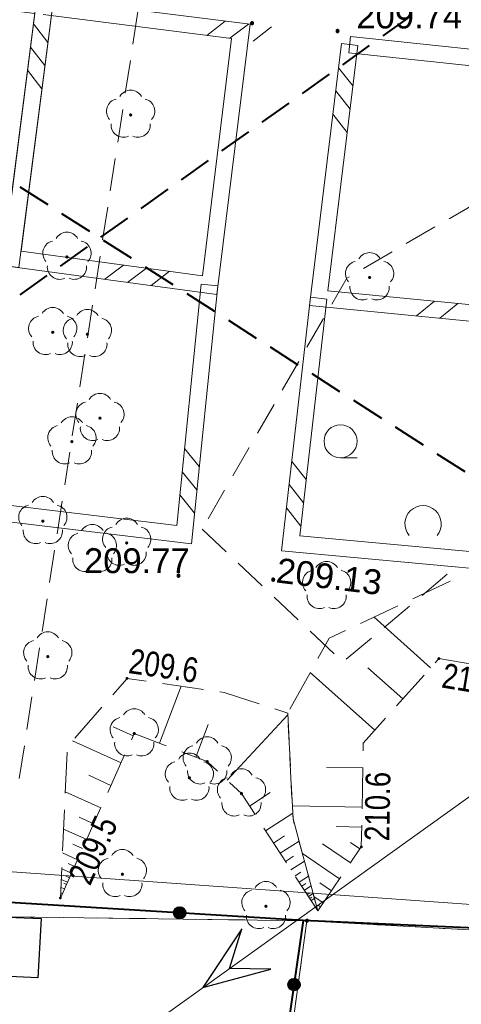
# Model space of a CAD drawing. Header units: metres. Extents: x 7419414 to 7419803, y 5549484 to 5549731.
# Tile 37 of 102: x 7419529 to 7419543, y 5549524 to 5549554. Entities that reach past the tile are written whole.
import ezdxf

# ---------------------------------------------------------------- set-up
doc = ezdxf.new("R2010")
doc.units = ezdxf.units.M
doc.header["$MEASUREMENT"] = 0
doc.layers.get('0').update_dxf_attribs({"color": 250})
for name, color, linetype, lineweight in [('BUBZ01', 250, 'Continuous', 0), ('BUBZ01_1', 250, 'Continuous', 0), ('BUIB12_02', 250, 'Continuous', 0), ('BUUD02_01', 18, 'Continuous', 13), ('EGDE', 7, 'Continuous', 13), ('EGUG', 96, 'Continuous', 13), ('KTOK05_01', 18, 'Continuous', 30), ('LINIE ROZGRANICZAJĄCE MPZP', 212, 'Continuous', 0), ('OBOP02_01', 96, 'Continuous', 13), ('OTRS_O', 7, 'Continuous', 13), ('PTTL04', 250, 'Continuous', 0), ('PTTL05', 18, 'Continuous', 13), ('RTPW01', 250, 'Continuous', 0), ('SUEP', 1, 'Continuous', 13)]:
    doc.layers.add(name, color=color, linetype=linetype, lineweight=lineweight)
doc.styles.add('Arial', font='arial.ttf')

# ---------------------------------------------------------------- blocks, each defined once
blk = doc.blocks.new('OBOP02_01_1')
at = {"layer": 'OBOP02_01', "linetype": 'Continuous', "lineweight": 13}
h = blk.add_hatch(color=96, dxfattribs=at)
edge = h.paths.add_edge_path()
edge.add_arc((0, 0), 0.005, 0, 360)
at = {"layer": 'OBOP02_01', "color": 96, "linetype": 'Continuous', "lineweight": 13}
for centre, start, end in [((0, 0.0375), 30.1471, 149.8529), ((-0.0357, 0.0116), 102.1471, 221.8529), ((0.0357, 0.0116), 318.1471, 77.8529), ((-0.022, -0.0303), 174.1472, 293.8529), ((0.022, -0.0303), 246.1471, 5.8529)]:
    blk.add_arc(centre, 0.0375, start, end, dxfattribs=at)
blk = doc.blocks.new('PTTL04_01')
at = {"layer": 'PTTL04', "color": 250, "linetype": 'Continuous', "lineweight": 13}
blk.add_line((-0.125, 0.075), (-0.075, 0.075), dxfattribs=at)
blk.add_arc((0.125, -0.125), 0.055, 320.4788, 219.5212, dxfattribs=at)
at = {"color": 250, "linetype": 'Continuous', "lineweight": 13}
blk.add_wipeout([(-0.075, 0.125), (-0.0751, 0.1281), (-0.0754, 0.1313), (-0.0759, 0.1344), (-0.0766, 0.1374), (-0.0774, 0.1405), (-0.0785, 0.1434), (-0.0798, 0.1463), (-0.0812, 0.1491), (-0.0828, 0.1518), (-0.0845, 0.1544), (-0.0865, 0.1569), (-0.0886, 0.1592), (-0.0908, 0.1614), (-0.0931, 0.1635), (-0.0956, 0.1655), (-0.0982, 0.1672), (-0.1009, 0.1688), (-0.1037, 0.1702), (-0.1066, 0.1715), (-0.1095, 0.1726), (-0.1126, 0.1734), (-0.1156, 0.1741), (-0.1187, 0.1746), (-0.1219, 0.1749), (-0.125, 0.175), (-0.1281, 0.1749), (-0.1313, 0.1746), (-0.1344, 0.1741), (-0.1374, 0.1734), (-0.1405, 0.1726), (-0.1434, 0.1715), (-0.1463, 0.1702), (-0.1491, 0.1688), (-0.1518, 0.1672), (-0.1544, 0.1655), (-0.1569, 0.1635), (-0.1592, 0.1614), (-0.1614, 0.1592), (-0.1635, 0.1569), (-0.1655, 0.1544), (-0.1672, 0.1518), (-0.1688, 0.1491), (-0.1702, 0.1463), (-0.1715, 0.1434), (-0.1726, 0.1405), (-0.1734, 0.1374), (-0.1741, 0.1344), (-0.1746, 0.1313), (-0.1749, 0.1281), (-0.175, 0.125), (-0.1749, 0.1219), (-0.1746, 0.1187), (-0.1741, 0.1156), (-0.1734, 0.1126), (-0.1726, 0.1095), (-0.1715, 0.1066), (-0.1702, 0.1037), (-0.1688, 0.1009), (-0.1672, 0.0982), (-0.1655, 0.0956), (-0.1635, 0.0931), (-0.1614, 0.0908), (-0.1592, 0.0886), (-0.1569, 0.0865), (-0.1544, 0.0845), (-0.1518, 0.0828), (-0.1491, 0.0812), (-0.1463, 0.0798), (-0.1434, 0.0785), (-0.1405, 0.0774), (-0.1374, 0.0766), (-0.1344, 0.0759), (-0.1313, 0.0754), (-0.1281, 0.0751), (-0.125, 0.075), (-0.1219, 0.0751), (-0.1187, 0.0754), (-0.1156, 0.0759), (-0.1126, 0.0766), (-0.1095, 0.0774), (-0.1066, 0.0785), (-0.1037, 0.0798), (-0.1009, 0.0812), (-0.0982, 0.0828), (-0.0956, 0.0845), (-0.0931, 0.0865), (-0.0908, 0.0886), (-0.0886, 0.0908), (-0.0865, 0.0931), (-0.0845, 0.0956), (-0.0828, 0.0982), (-0.0812, 0.1009), (-0.0798, 0.1037), (-0.0785, 0.1066), (-0.0774, 0.1095), (-0.0766, 0.1126), (-0.0759, 0.1156), (-0.0754, 0.1187)], dxfattribs=at).dxf.layer = 'PTTL04'
at = {"layer": 'PTTL04', "color": 250, "linetype": 'Continuous', "lineweight": 13}
blk.add_circle((-0.125, 0.125), 0.05, dxfattribs=at)
blk = doc.blocks.new('RTPW01_1')
at = {"layer": 'RTPW01', "linetype": 'Continuous', "lineweight": 13}
h = blk.add_hatch(color=250, dxfattribs=at)
edge = h.paths.add_edge_path()
edge.add_arc((0, 0), 0.0045, 0, 360)

msp = doc.modelspace()

# ---------------------------------------------------------------- hatches: boundary and pattern name
at = {"linetype": 'Continuous'}
for points in [[(7419536.53, 5549553.535), (7419536.518, 5549553.537), (7419536.508, 5549553.541), (7419536.498, 5549553.548), (7419536.491, 5549553.558), (7419536.487, 5549553.568), (7419536.485, 5549553.58), (7419536.487, 5549553.592), (7419536.491, 5549553.603), (7419536.498, 5549553.612), (7419536.508, 5549553.619), (7419536.518, 5549553.623), (7419536.53, 5549553.625), (7419536.542, 5549553.623), (7419536.553, 5549553.619), (7419536.562, 5549553.612), (7419536.569, 5549553.603), (7419536.573, 5549553.592), (7419536.575, 5549553.58), (7419536.573, 5549553.568), (7419536.569, 5549553.558), (7419536.562, 5549553.548), (7419536.553, 5549553.541), (7419536.542, 5549553.537)], [(7419539.12, 5549553.295), (7419539.108, 5549553.297), (7419539.098, 5549553.301), (7419539.088, 5549553.308), (7419539.081, 5549553.317), (7419539.077, 5549553.328), (7419539.075, 5549553.34), (7419539.077, 5549553.352), (7419539.081, 5549553.362), (7419539.088, 5549553.372), (7419539.098, 5549553.379), (7419539.108, 5549553.383), (7419539.12, 5549553.385), (7419539.132, 5549553.383), (7419539.143, 5549553.379), (7419539.152, 5549553.372), (7419539.159, 5549553.362), (7419539.163, 5549553.352), (7419539.165, 5549553.34), (7419539.163, 5549553.328), (7419539.159, 5549553.317), (7419539.152, 5549553.308), (7419539.143, 5549553.301), (7419539.132, 5549553.297)], [(7419534.3, 5549536.805), (7419534.288, 5549536.807), (7419534.278, 5549536.811), (7419534.268, 5549536.818), (7419534.261, 5549536.828), (7419534.257, 5549536.838), (7419534.255, 5549536.85), (7419534.257, 5549536.862), (7419534.261, 5549536.873), (7419534.268, 5549536.882), (7419534.278, 5549536.889), (7419534.288, 5549536.893), (7419534.3, 5549536.895), (7419534.312, 5549536.893), (7419534.323, 5549536.889), (7419534.332, 5549536.882), (7419534.339, 5549536.873), (7419534.343, 5549536.862), (7419534.345, 5549536.85), (7419534.343, 5549536.838), (7419534.339, 5549536.828), (7419534.332, 5549536.818), (7419534.323, 5549536.811), (7419534.312, 5549536.807)], [(7419537.17, 5549536.685), (7419537.158, 5549536.687), (7419537.147, 5549536.691), (7419537.138, 5549536.698), (7419537.131, 5549536.708), (7419537.127, 5549536.718), (7419537.125, 5549536.73), (7419537.127, 5549536.742), (7419537.131, 5549536.753), (7419537.138, 5549536.762), (7419537.147, 5549536.769), (7419537.158, 5549536.773), (7419537.17, 5549536.775), (7419537.182, 5549536.773), (7419537.193, 5549536.769), (7419537.202, 5549536.762), (7419537.209, 5549536.753), (7419537.213, 5549536.742), (7419537.215, 5549536.73), (7419537.213, 5549536.718), (7419537.209, 5549536.708), (7419537.202, 5549536.698), (7419537.193, 5549536.691), (7419537.182, 5549536.687)], [(7419538.19, 5549526.355), (7419538.176, 5549526.357), (7419538.164, 5549526.364), (7419538.154, 5549526.374), (7419538.147, 5549526.386), (7419538.145, 5549526.4), (7419538.147, 5549526.414), (7419538.154, 5549526.426), (7419538.164, 5549526.436), (7419538.176, 5549526.443), (7419538.19, 5549526.445), (7419538.204, 5549526.443), (7419538.216, 5549526.436), (7419538.226, 5549526.426), (7419538.233, 5549526.414), (7419538.235, 5549526.4), (7419538.233, 5549526.386), (7419538.226, 5549526.374), (7419538.216, 5549526.364), (7419538.204, 5549526.357)]]:
    msp.add_hatch(color=0, dxfattribs=at).paths.add_polyline_path(points)
at = {"layer": 'KTOK05_01', "linetype": 'Continuous', "lineweight": 40}
h = msp.add_hatch(color=250, dxfattribs=at)
edge = h.paths.add_edge_path()
edge.add_arc((7419534.337, 5549526.64), 0.17, 0, 360)
h = msp.add_hatch(color=250, dxfattribs=at)
edge = h.paths.add_edge_path()
edge.add_arc((7419537.801, 5549524.468), 0.17, 0, 360)

# ---------------------------------------------------------------- linework, layer by layer
at = {"color": 150, "linetype": 'Continuous', "lineweight": 40}
for p, q in [((7419529.495, 5549548.625), (7419530.337, 5549548.086)), ((7419530.758, 5549547.817), (7419531.601, 5549547.278)), ((7419532.022, 5549547.009), (7419532.864, 5549546.47)), ((7419533.286, 5549546.201), (7419534.128, 5549545.662)), ((7419534.549, 5549545.393), (7419535.392, 5549544.854)), ((7419535.813, 5549544.584), (7419536.656, 5549544.046)), ((7419537.077, 5549543.776), (7419537.919, 5549543.238)), ((7419538.341, 5549542.968), (7419539.183, 5549542.43)), ((7419539.604, 5549542.16), (7419540.447, 5549541.621))]:
    msp.add_line(p, q, dxfattribs=at)
at = {"color": 0, "linetype": 'Continuous', "flags": 128}
for points in [[(7419536.485, 5549553.58), (7419536.487, 5549553.568), (7419536.491, 5549553.558), (7419536.498, 5549553.548), (7419536.508, 5549553.541), (7419536.518, 5549553.537), (7419536.53, 5549553.535), (7419536.542, 5549553.537), (7419536.553, 5549553.541), (7419536.562, 5549553.548), (7419536.569, 5549553.558), (7419536.573, 5549553.568), (7419536.575, 5549553.58), (7419536.573, 5549553.592), (7419536.569, 5549553.603), (7419536.562, 5549553.612), (7419536.553, 5549553.619), (7419536.542, 5549553.623), (7419536.53, 5549553.625), (7419536.518, 5549553.623), (7419536.508, 5549553.619), (7419536.498, 5549553.612), (7419536.491, 5549553.603), (7419536.487, 5549553.592), (7419536.485, 5549553.58)], [(7419539.075, 5549553.34), (7419539.077, 5549553.328), (7419539.081, 5549553.317), (7419539.088, 5549553.308), (7419539.098, 5549553.301), (7419539.108, 5549553.297), (7419539.12, 5549553.295), (7419539.132, 5549553.297), (7419539.143, 5549553.301), (7419539.152, 5549553.308), (7419539.159, 5549553.317), (7419539.163, 5549553.328), (7419539.165, 5549553.34), (7419539.163, 5549553.352), (7419539.159, 5549553.362), (7419539.152, 5549553.372), (7419539.143, 5549553.379), (7419539.132, 5549553.383), (7419539.12, 5549553.385), (7419539.108, 5549553.383), (7419539.098, 5549553.379), (7419539.088, 5549553.372), (7419539.081, 5549553.362), (7419539.077, 5549553.352), (7419539.075, 5549553.34)], [(7419534.255, 5549536.85), (7419534.257, 5549536.838), (7419534.261, 5549536.828), (7419534.268, 5549536.818), (7419534.278, 5549536.811), (7419534.288, 5549536.807), (7419534.3, 5549536.805), (7419534.312, 5549536.807), (7419534.323, 5549536.811), (7419534.332, 5549536.818), (7419534.339, 5549536.828), (7419534.343, 5549536.838), (7419534.345, 5549536.85), (7419534.343, 5549536.862), (7419534.339, 5549536.873), (7419534.332, 5549536.882), (7419534.323, 5549536.889), (7419534.312, 5549536.893), (7419534.3, 5549536.895), (7419534.288, 5549536.893), (7419534.278, 5549536.889), (7419534.268, 5549536.882), (7419534.261, 5549536.873), (7419534.257, 5549536.862), (7419534.255, 5549536.85)], [(7419537.125, 5549536.73), (7419537.127, 5549536.718), (7419537.131, 5549536.708), (7419537.138, 5549536.698), (7419537.147, 5549536.691), (7419537.158, 5549536.687), (7419537.17, 5549536.685), (7419537.182, 5549536.687), (7419537.193, 5549536.691), (7419537.202, 5549536.698), (7419537.209, 5549536.708), (7419537.213, 5549536.718), (7419537.215, 5549536.73), (7419537.213, 5549536.742), (7419537.209, 5549536.753), (7419537.202, 5549536.762), (7419537.193, 5549536.769), (7419537.182, 5549536.773), (7419537.17, 5549536.775), (7419537.158, 5549536.773), (7419537.147, 5549536.769), (7419537.138, 5549536.762), (7419537.131, 5549536.753), (7419537.127, 5549536.742), (7419537.125, 5549536.73)], [(7419538.19, 5549526.355), (7419538.204, 5549526.357), (7419538.216, 5549526.364), (7419538.226, 5549526.374), (7419538.233, 5549526.386), (7419538.235, 5549526.4), (7419538.233, 5549526.414), (7419538.226, 5549526.426), (7419538.216, 5549526.436), (7419538.204, 5549526.443), (7419538.19, 5549526.445), (7419538.176, 5549526.443), (7419538.164, 5549526.436), (7419538.154, 5549526.426), (7419538.147, 5549526.414), (7419538.145, 5549526.4), (7419538.147, 5549526.386), (7419538.154, 5549526.374), (7419538.164, 5549526.364), (7419538.176, 5549526.357), (7419538.19, 5549526.355)], [(7419535.848, 5549524.96), (7419536.224, 5549526.152), (7419535.035, 5549524.378), (7419537.097, 5549524.933), (7419535.848, 5549524.96)]]:
    msp.add_lwpolyline(points, close=True, dxfattribs=at)
at = {"layer": 'BUBZ01', "color": 250, "linetype": 'Continuous', "lineweight": 13}
for p, q in [((7419542.529, 5549536.682), (7419541.398, 5549536.149)), ((7419540.946, 5549535.937), (7419539.815, 5549535.404)), ((7419538.285, 5549533.906), (7419537.678, 5549532.813)), ((7419540.909, 5549532.908), (7419541.742, 5549533.839)), ((7419535.057, 5549533.401), (7419533.82, 5549533.582)), ((7419531.977, 5549532.868), (7419531.155, 5549531.927)), ((7419537.628, 5549532.331), (7419537.69, 5549531.082)), ((7419530.923, 5549531.511), (7419530.865, 5549530.263)), ((7419532.156, 5549530.282), (7419532.669, 5549531.422)), ((7419537.739, 5549530.1), (7419537.677, 5549531.349)), ((7419539.862, 5549529.793), (7419539.886, 5549531.043)), ((7419530.843, 5549529.763), (7419530.785, 5549528.515)), ((7419531.438, 5549528.686), (7419531.951, 5549529.826)), ((7419536.891, 5549529.203), (7419537.573, 5549528.155)), ((7419537.94, 5549528.857), (7419538.265, 5549527.65)), ((7419530.72, 5549527.09), (7419531.233, 5549528.23)), ((7419530.762, 5549528.015), (7419530.72, 5549527.09)), ((7419538.52, 5549526.7), (7419538.195, 5549527.907)), ((7419537.846, 5549527.736), (7419538.52, 5549526.7)), ((7419538.52, 5549526.7), (7419539.223, 5549527.733)), ((7419538.395, 5549527.167), (7419538.52, 5549526.7))]:
    msp.add_line(p, q, dxfattribs=at)
at = {"layer": 'BUBZ01', "color": 250, "linetype": 'Continuous', "lineweight": 13, "flags": 128}
for points in [[(7419539.362, 5549535.192), (7419538.87, 5549534.96), (7419538.527, 5549534.343)], [(7419542.075, 5549534.212), (7419542.19, 5549534.34), (7419543.254, 5549534.164)], [(7419533.325, 5549533.654), (7419532.74, 5549533.74), (7419532.307, 5549533.244)], [(7419536.747, 5549532.967), (7419535.68, 5549533.31), (7419535.552, 5549533.329)], [(7419537.652, 5549531.848), (7419537.61, 5549532.69), (7419537.223, 5549532.814)], [(7419539.895, 5549531.543), (7419539.9, 5549531.78), (7419540.575, 5549532.535)], [(7419532.874, 5549531.878), (7419532.96, 5549532.07), (7419533.93, 5549531.697)], [(7419534.397, 5549531.517), (7419535.17, 5549531.22), (7419535.478, 5549530.932)], [(7419535.844, 5549530.591), (7419536.21, 5549530.25), (7419536.619, 5549529.622)], [(7419537.715, 5549530.583), (7419537.77, 5549529.49), (7419537.81, 5549529.34)], [(7419538.066, 5549528.39), (7419537.77, 5549529.49), (7419537.764, 5549529.601)], [(7419539.504, 5549528.147), (7419539.84, 5549528.64), (7419539.852, 5549529.293)]]:
    msp.add_lwpolyline(points, dxfattribs=at)
at = {"layer": 'BUBZ01_1', "color": 250, "linetype": 'Continuous', "lineweight": 13}
for p, q in [((7419540.225, 5549535.597), (7419541.941, 5549534.062)), ((7419538.292, 5549533.919), (7419540.248, 5549532.17)), ((7419540.036, 5549534.063), (7419541.095, 5549533.116)), ((7419534.382, 5549533.5), (7419533.72, 5549531.778)), ((7419537.613, 5549532.632), (7419535.772, 5549530.658)), ((7419535.204, 5549532.339), (7419534.825, 5549531.353)), ((7419532.316, 5549532.278), (7419532.929, 5549532.002)), ((7419531.085, 5549531.847), (7419532.561, 5549531.183)), ((7419538.788, 5549531.053), (7419539.886, 5549531.032)), ((7419531.579, 5549530.805), (7419532.254, 5549530.501)), ((7419530.867, 5549530.305), (7419531.947, 5549529.819)), ((7419537.081, 5549530.285), (7419536.453, 5549529.876)), ((7419537.761, 5549529.664), (7419536.939, 5549529.129)), ((7419537.751, 5549529.877), (7419539.863, 5549529.836)), ((7419531.287, 5549529.542), (7419531.733, 5549529.341)), ((7419530.816, 5549529.179), (7419531.518, 5549528.864)), ((7419539.082, 5549529.253), (7419539.851, 5549529.238)), ((7419537.517, 5549528.973), (7419537.183, 5549528.755)), ((7419537.952, 5549528.813), (7419537.385, 5549528.444)), ((7419539.511, 5549528.775), (7419539.799, 5549528.579)), ((7419530.783, 5549528.456), (7419531.242, 5549528.25)), ((7419531.098, 5549528.724), (7419531.395, 5549528.591)), ((7419538.665, 5549528.73), (7419539.51, 5549528.155)), ((7419537.79, 5549528.353), (7419537.547, 5549528.195)), ((7419538.114, 5549528.209), (7419537.709, 5549527.946)), ((7419538.053, 5549528.437), (7419539.18, 5549527.67)), ((7419530.761, 5549527.974), (7419531.058, 5549527.84)), ((7419530.961, 5549528.13), (7419531.15, 5549528.045)), ((7419538.003, 5549527.871), (7419537.831, 5549527.759)), ((7419530.746, 5549527.653), (7419530.935, 5549527.568)), ((7419530.875, 5549527.759), (7419530.996, 5549527.704)), ((7419538.236, 5549527.756), (7419537.953, 5549527.572)), ((7419530.735, 5549527.411), (7419530.843, 5549527.363)), ((7419530.823, 5549527.536), (7419530.904, 5549527.499)), ((7419538.155, 5549527.526), (7419538.034, 5549527.447)), ((7419538.317, 5549527.455), (7419538.115, 5549527.323)), ((7419538.58, 5549527.546), (7419538.932, 5549527.306)), ((7419530.754, 5549527.239), (7419530.781, 5549527.226)), ((7419538.277, 5549527.251), (7419538.196, 5549527.198)), ((7419538.378, 5549527.228), (7419538.236, 5549527.136)), ((7419538.338, 5549527.113), (7419538.277, 5549527.074)), ((7419538.419, 5549527.077), (7419538.317, 5549527.011)), ((7419538.403, 5549527.134), (7419538.685, 5549526.943)), ((7419538.532, 5549526.869), (7419538.602, 5549526.821))]:
    msp.add_line(p, q, dxfattribs=at)
at = {"layer": 'BUIB12_02', "color": 250, "linetype": 'Continuous', "lineweight": 30, "flags": 128}
msp.add_lwpolyline([(7419527.06, 5549526.59), (7419530.14, 5549526.47), (7419530.04, 5549524.67), (7419527, 5549524.81), (7419527.06, 5549526.59)], close=True, dxfattribs=at)
at = {"layer": 'BUUD02_01', "color": 250, "linetype": 'Continuous', "lineweight": 13}
for p, q in [((7419530.342, 5549552.997), (7419529.909, 5549553.557)), ((7419535.158, 5549553.21), (7419535.717, 5549553.642)), ((7419535.86, 5549553.12), (7419536.419, 5549553.553)), ((7419536.561, 5549553.031), (7419537.12, 5549553.463)), ((7419539.738, 5549552.9), (7419539.242, 5549552.96)), ((7419539.464, 5549552.681), (7419539.516, 5549553.179)), ((7419530.252, 5549552.296), (7419529.819, 5549552.855)), ((7419530.162, 5549551.594), (7419529.729, 5549552.154)), ((7419539.588, 5549551.672), (7419539.152, 5549552.229)), ((7419539.502, 5549550.97), (7419539.066, 5549551.527)), ((7419539.416, 5549550.268), (7419538.981, 5549550.825)), ((7419532.63, 5549546.255), (7419532.068, 5549545.827)), ((7419533.331, 5549546.16), (7419532.768, 5549545.732)), ((7419534.032, 5549546.066), (7419533.469, 5549545.637)), ((7419534.991, 5549545.675), (7419535.489, 5549545.625)), ((7419538.302, 5549545.278), (7419538.798, 5549545.222)), ((7419542.057, 5549545.162), (7419541.512, 5549544.713)), ((7419542.761, 5549545.095), (7419542.216, 5549544.645)), ((7419534.485, 5549540.701), (7419534.931, 5549540.153)), ((7419537.733, 5549540.311), (7419538.172, 5549539.757)), ((7419534.413, 5549539.998), (7419534.86, 5549539.45)), ((7419537.652, 5549539.608), (7419538.092, 5549539.055)), ((7419534.341, 5549539.294), (7419534.788, 5549538.746)), ((7419537.572, 5549538.906), (7419538.011, 5549538.352))]:
    msp.add_line(p, q, dxfattribs=at)
at = {"layer": 'BUUD02_01', "color": 250, "linetype": 'Continuous', "lineweight": 13, "flags": 128}
for points in [[(7419524.101, 5549555.118), (7419530.51, 5549554.307), (7419529.466, 5549546.181), (7419522.913, 5549547.003), (7419523.822, 5549554.899)], [(7419524.039, 5549554.622), (7419529.95, 5549553.873), (7419529.034, 5549546.739), (7419523.467, 5549547.437), (7419524.318, 5549554.841)], [(7419530.262, 5549554.338), (7419536.469, 5549553.546), (7419535.457, 5549545.368), (7419528.97, 5549546.246), (7419529.982, 5549554.122)], [(7419530.198, 5549553.842), (7419535.911, 5549553.114), (7419535.023, 5549545.932), (7419529.53, 5549546.674), (7419530.478, 5549554.058)], [(7419539.516, 5549553.179), (7419545.828, 5549552.512), (7419544.88, 5549544.388), (7419538.271, 5549545.026), (7419539.242, 5549552.96)], [(7419539.464, 5549552.681), (7419545.272, 5549552.068), (7419544.44, 5549544.932), (7419538.829, 5549545.474), (7419539.738, 5549552.9)], [(7419535.489, 5549545.625), (7419534.693, 5549537.811), (7419528.15, 5549538.602)], [(7419534.991, 5549545.675), (7419534.247, 5549538.369), (7419528.21, 5549539.098)]]:
    msp.add_lwpolyline(points, dxfattribs=at)
at = {"layer": 'EGDE', "color": 250, "linetype": 'Continuous', "lineweight": 0, "flags": 128}
msp.add_lwpolyline([(7419562.5, 5549640.55), (7419487.71, 5549630.61), (7419468.08, 5549529.97), (7419483.43, 5549529.18), (7419523.94, 5549526.59), (7419538.19, 5549526.4), (7419548.95, 5549525.8), (7419562.5, 5549640.55)], close=True, dxfattribs=at)
for points in [[(7419534.288, 5549496.551), (7419535.14, 5549504.05), (7419538.19, 5549526.4), (7419523.94, 5549526.59), (7419519.977, 5549497.29)], [(7419545.083, 5549495.993), (7419545.1, 5549496.74), (7419548.95, 5549525.8), (7419538.19, 5549526.4), (7419535.14, 5549504.05), (7419534.288, 5549496.551)]]:
    msp.add_lwpolyline(points, dxfattribs=at)
at = {"layer": 'EGUG', "color": 96, "linetype": 'Continuous', "lineweight": 13}
for p, q in [((7419529.815, 5549526.512), (7419530.315, 5549526.505)), ((7419530.315, 5549526.505), (7419529.815, 5549526.512)), ((7419530.815, 5549526.498), (7419531.315, 5549526.492)), ((7419531.315, 5549526.492), (7419530.815, 5549526.498)), ((7419531.815, 5549526.485), (7419532.315, 5549526.478)), ((7419532.315, 5549526.478), (7419531.815, 5549526.485)), ((7419532.815, 5549526.472), (7419533.315, 5549526.465)), ((7419533.315, 5549526.465), (7419532.815, 5549526.472)), ((7419533.815, 5549526.458), (7419534.315, 5549526.452)), ((7419534.315, 5549526.452), (7419533.815, 5549526.458)), ((7419534.815, 5549526.445), (7419535.315, 5549526.438)), ((7419535.315, 5549526.438), (7419534.815, 5549526.445)), ((7419535.815, 5549526.432), (7419536.315, 5549526.425)), ((7419536.315, 5549526.425), (7419535.815, 5549526.432)), ((7419536.814, 5549526.418), (7419537.314, 5549526.412)), ((7419537.314, 5549526.412), (7419536.814, 5549526.418)), ((7419537.814, 5549526.405), (7419538.19, 5549526.4)), ((7419538.19, 5549526.4), (7419537.814, 5549526.405)), ((7419538.119, 5549525.876), (7419538.19, 5549526.4)), ((7419538.19, 5549526.4), (7419538.119, 5549525.876)), ((7419538.19, 5549526.4), (7419538.827, 5549526.364)), ((7419538.827, 5549526.364), (7419538.19, 5549526.4)), ((7419539.327, 5549526.337), (7419539.826, 5549526.309)), ((7419539.826, 5549526.309), (7419539.327, 5549526.337)), ((7419540.325, 5549526.281), (7419540.824, 5549526.253)), ((7419540.824, 5549526.253), (7419540.325, 5549526.281)), ((7419541.323, 5549526.225), (7419541.823, 5549526.197)), ((7419541.823, 5549526.197), (7419541.323, 5549526.225)), ((7419542.322, 5549526.17), (7419542.821, 5549526.142)), ((7419542.821, 5549526.142), (7419542.322, 5549526.17)), ((7419537.983, 5549524.885), (7419538.051, 5549525.381)), ((7419538.051, 5549525.381), (7419537.983, 5549524.885)), ((7419537.848, 5549523.895), (7419537.916, 5549524.39)), ((7419537.916, 5549524.39), (7419537.848, 5549523.895))]:
    msp.add_line(p, q, dxfattribs=at)
at = {"layer": 'KTOK05_01', "color": 250, "linetype": 'Continuous', "lineweight": 40, "flags": 128}
for points in [[(7419538.08, 5549526.41), (7419524.07, 5549527.27), (7419522.13, 5549513.6), (7419519.93, 5549497.34)], [(7419577.24, 5549524.39), (7419549.35, 5549525.49), (7419548.29, 5549525.95), (7419538.08, 5549526.41), (7419536.23, 5549513.54), (7419534.211, 5549496.555)]]:
    msp.add_lwpolyline(points, dxfattribs=at)
at = {"layer": 'KTOK05_01', "color": 250, "linetype": 'Continuous', "lineweight": 40}
for centre, radius in [((7419534.337, 5549526.64), 0.175), ((7419534.337, 5549526.64), 0.17), ((7419537.801, 5549524.468), 0.175), ((7419537.801, 5549524.468), 0.17)]:
    msp.add_circle(centre, radius, dxfattribs=at)
at = {"layer": 'LINIE ROZGRANICZAJĄCE MPZP', "color": 1, "linetype": 'Continuous', "lineweight": 40}
for p, q in [((7419540.5, 5549553.192), (7419541.314, 5549553.772)), ((7419539.278, 5549552.321), (7419540.092, 5549552.901)), ((7419538.057, 5549551.45), (7419538.871, 5549552.031)), ((7419536.835, 5549550.58), (7419537.65, 5549551.16)), ((7419535.614, 5549549.709), (7419536.428, 5549550.289)), ((7419534.392, 5549548.838), (7419535.207, 5549549.419)), ((7419533.171, 5549547.967), (7419533.985, 5549548.548)), ((7419531.949, 5549547.097), (7419532.764, 5549547.677)), ((7419530.728, 5549546.226), (7419531.542, 5549546.807)), ((7419529.507, 5549545.355), (7419530.321, 5549545.936))]:
    msp.add_line(p, q, dxfattribs=at)
at = {"layer": 'PTTL05', "color": 250, "linetype": 'Continuous', "lineweight": 13}
for p, q in [((7419533.072, 5549553.933), (7419532.919, 5549552.945)), ((7419532.842, 5549552.451), (7419532.689, 5549551.462)), ((7419532.613, 5549550.968), (7419532.46, 5549549.98)), ((7419532.383, 5549549.486), (7419532.23, 5549548.498)), ((7419543.366, 5549548.161), (7419542.501, 5549547.659)), ((7419532.154, 5549548.004), (7419532.001, 5549547.015)), ((7419542.069, 5549547.408), (7419541.204, 5549546.906)), ((7419540.771, 5549546.655), (7419539.906, 5549546.154)), ((7419531.924, 5549546.521), (7419531.771, 5549545.533)), ((7419531.695, 5549545.039), (7419531.542, 5549544.051)), ((7419538.693, 5549544.634), (7419538.194, 5549543.768)), ((7419531.465, 5549543.557), (7419531.312, 5549542.568)), ((7419537.944, 5549543.334), (7419537.445, 5549542.468)), ((7419531.236, 5549542.074), (7419531.083, 5549541.086)), ((7419537.195, 5549542.035), (7419536.696, 5549541.168)), ((7419536.446, 5549540.735), (7419535.947, 5549539.869)), ((7419531.006, 5549540.592), (7419530.853, 5549539.604)), ((7419535.697, 5549539.436), (7419535.198, 5549538.569)), ((7419530.777, 5549539.11), (7419530.624, 5549538.121)), ((7419535.02, 5549538.26), (7419535.746, 5549537.573)), ((7419530.547, 5549537.627), (7419530.394, 5549536.639)), ((7419536.11, 5549537.229), (7419536.836, 5549536.542)), ((7419541.68, 5549536.249), (7419542.445, 5549536.892)), ((7419537.199, 5549536.198), (7419537.926, 5549535.511)), ((7419530.318, 5549536.145), (7419530.165, 5549535.157)), ((7419540.532, 5549535.283), (7419541.297, 5549535.927)), ((7419538.289, 5549535.167), (7419539.015, 5549534.48)), ((7419539.384, 5549534.317), (7419540.149, 5549534.961)), ((7419530.088, 5549534.663), (7419529.935, 5549533.674)), ((7419529.859, 5549533.18), (7419529.706, 5549532.192)), ((7419529.629, 5549531.698), (7419529.476, 5549530.71))]:
    msp.add_line(p, q, dxfattribs=at)
at = {"layer": 'PTTL05', "color": 250, "linetype": 'Continuous', "lineweight": 13, "flags": 128}
msp.add_lwpolyline([(7419539.474, 5549545.903), (7419539.4, 5549545.86), (7419538.943, 5549545.067)], dxfattribs=at)
at = {"layer": 'SUEP', "color": 1, "linetype": 'Continuous', "lineweight": 13, "flags": 128}
for points in [[(7419582.09, 5549579.02), (7419582.74, 5549580.35), (7419578.11, 5549550.04), (7419575.92, 5549536.71), (7419574.77, 5549527.23), (7419576.23, 5549525.16), (7419572.4, 5549524.92), (7419561.76, 5549525.57), (7419523.01, 5549528.33), (7419517.32, 5549530.65), (7419514.73, 5549530.14)], [(7419498.755, 5549498.387), (7419590.72, 5549564.27), (7419591.77, 5549565.02)]]:
    msp.add_lwpolyline(points, dxfattribs=at)

# ---------------------------------------------------------------- block references
at = {"layer": 'OBOP02_01', "color": 96, "linetype": 'Continuous', "lineweight": 13, "xscale": 10, "yscale": 10, "zscale": 10}
for p in [(7419532.85, 5549550.8), (7419530.92, 5549546.5), (7419540.09, 5549545.88), (7419530.49, 5549544.22), (7419531.54, 5549544.16), (7419531.92, 5549541.62), (7419531.07, 5549540.91), (7419530.19, 5549538.5), (7419532.73, 5549537.84), (7419531.69, 5549537.65), (7419538.79, 5549536.53), (7419530.34, 5549534.4), (7419532.96, 5549532.07), (7419535.17, 5549531.22), (7419534.63, 5549530.73), (7419536.21, 5549530.25), (7419532.6, 5549527.81), (7419536.95, 5549526.84)]:
    msp.add_blockref('OBOP02_01_1', p, dxfattribs=at)
at = {"layer": 'RTPW01', "color": 250, "linetype": 'Continuous', "lineweight": 13, "xscale": 10, "yscale": 10, "zscale": 10}
for p in [(7419542.19, 5549534.34), (7419532.74, 5549533.74), (7419539.84, 5549528.64), (7419530.72, 5549527.09)]:
    msp.add_blockref('RTPW01_1', p, dxfattribs=at)

# ---------------------------------------------------------------- texts
at = {"layer": 'OTRS_O', "color": 250, "linetype": 'Continuous', "lineweight": 0, "style": 'Arial'}
for s, rotation, p in [('209.74', 359.9998, (7419539.69, 5549553.42)), ('209.77', 359.9998, (7419531.436, 5549536.927)), ('209.13', 353.0795, (7419537.231, 5549536.648))]:
    msp.add_text(s, height=0.75, rotation=rotation, dxfattribs=at).set_placement(p)
at = {"layer": 'RTPW01', "color": 141, "linetype": 'Continuous', "lineweight": 13, "style": 'Arial', "width": 0.8}
for s, rotation, p in [('209.6', 351.679, (7419532.759, 5549533.905)), ('210.7', 350.5837, (7419542.243, 5549533.469)), ('210.6', 88.9053, (7419540.684, 5549528.808)), ('209.5', 65.7818, (7419531.619, 5549527.433))]:
    msp.add_text(s, height=0.75, rotation=rotation, dxfattribs=at).set_placement(p)

# ---------------------------------------------------------------- next in the draw order: block references
at = {"layer": 'PTTL04', "color": 250, "linetype": 'Continuous', "lineweight": 13, "xscale": 10, "yscale": 10, "zscale": 10}
msp.add_blockref('PTTL04_01', (7419540.46, 5549539.67), dxfattribs=at)

# ---------------------------------------------------------------- next in the draw order: linework, layer by layer
at = {"color": 150, "linetype": 'Continuous', "lineweight": 40}
for p, q in [((7419540.868, 5549541.352), (7419541.711, 5549540.813)), ((7419542.132, 5549540.544), (7419542.974, 5549540.005))]:
    msp.add_line(p, q, dxfattribs=at)
at = {"layer": 'BUUD02_01', "color": 250, "linetype": 'Continuous', "lineweight": 13, "flags": 128}
for points in [[(7419538.302, 5549545.278), (7419537.423, 5549537.604), (7419543.999, 5549536.999), (7419544.908, 5549544.63)], [(7419538.798, 5549545.222), (7419537.977, 5549538.056), (7419543.561, 5549537.541), (7419544.412, 5549544.69)]]:
    msp.add_lwpolyline(points, dxfattribs=at)

doc.saveas('drawing.dxf')
